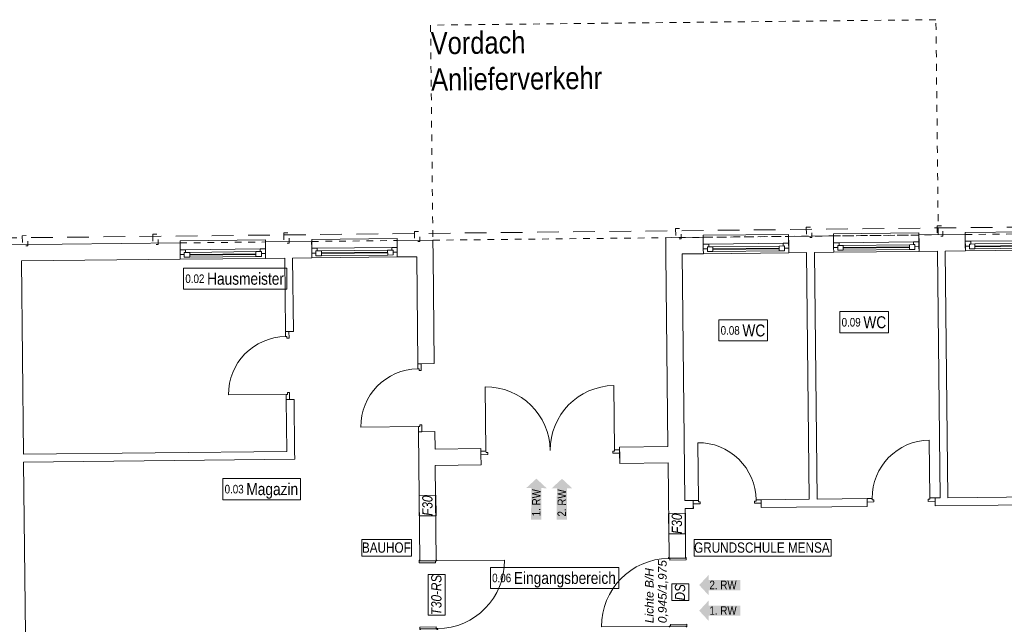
# Model space of a CAD drawing. Header units: metres. Extents: x -79 to 740, y -195 to 69.
# Tile 3 of 212: x -69 to -54, y 29 to 38. Entities that reach past the tile are written whole.
import ezdxf

# ---------------------------------------------------------------- set-up
doc = ezdxf.new("R2010")
doc.units = ezdxf.units.M
doc.header["$MEASUREMENT"] = 0
for name, pattern in [('Strichlinie eng', [0.115, 0.075, -0.04]), ('Strichlinie_ eng', [0.115, 0.075, -0.04]), ('Strichlinie_ lang', [0.529167, 0.3175, -0.211667]), ('Untersicht', [0.1, 0.075, -0.025])]:
    doc.linetypes.add(name, pattern=pattern)
for name, color, linetype in [('00 Linien_Kreise_Splines', 7, 'Continuous'), ('10 Stütze Holz', 7, 'Continuous'), ('10 Wand außen', 7, 'Continuous'), ('10 Wand innen', 7, 'Continuous'), ('80 Raum 50stel', 7, 'Continuous'), ('90 Allgemein Beschriftung', 7, 'Continuous'), ('97 Brandschutz', 7, 'Continuous'), ('97 Brandschutz Dokumentation', 7, 'Continuous'), ('Neubau_30 Dach', 7, 'Continuous')]:
    doc.layers.add(name, color=color, linetype=linetype)
doc.styles.add('ERSTELLTER_STIL_2', font='ARIALN.TTF')
doc.styles.add('ERSTELLTER_STIL_5', font='arial.ttf')
doc.styles.add('ERSTELLTER_STIL_6', font='ARIALN.TTF')

# ---------------------------------------------------------------- blocks, each defined once
blk = doc.blocks.new('Blockrahmentür 1-Fl 27_19')
at = {"layer": '10 Wand innen', "color": 7, "linetype": 'Continuous', "lineweight": 13}
for p, q in [((0.4225, 0), (0.4225, 0.845)), ((-0.4225, 0), (-0.4975, 0)), ((-0.4975, 0), (-0.4975, -0.05)), ((-0.4225, -0.02), (-0.4225, 0)), ((0.4225, -0.02), (0.4225, 0)), ((0.4225, 0), (0.4975, 0)), ((0.4975, 0), (0.4975, -0.05)), ((-0.4975, -0.05), (-0.3975, -0.05)), ((-0.3975, -0.02), (-0.4225, -0.02)), ((-0.3975, -0.05), (-0.3975, -0.02)), ((0.3975, -0.05), (0.3975, -0.02)), ((0.3975, -0.02), (0.4225, -0.02)), ((0.4975, -0.05), (0.3975, -0.05))]:
    blk.add_line(p, q, dxfattribs=at)
at = {"layer": '10 Wand innen', "color": 7, "linetype": 'Continuous', "lineweight": 9}
for p, q in [((-0.4975, 0), (-0.4975, -0.05)), ((-0.4975, 0), (-0.4975, -0.05)), ((0.4975, 0), (0.4975, -0.05)), ((0.4975, 0), (0.4975, -0.05)), ((-0.4975, -0.05), (-0.4975, -0.115)), ((0.4975, -0.05), (0.4975, -0.115))]:
    blk.add_line(p, q, dxfattribs=at)
blk.add_arc((0.4225, 0), 0.845, 90, 180, dxfattribs=at)
blk = doc.blocks.new('Blockrahmentür 1-Fl 27_21')
at = {"layer": '10 Wand innen', "color": 7, "linetype": 'Continuous', "lineweight": 13}
for p, q in [((0.495, -0.01), (0.495, 0.98)), ((-0.495, -0.01), (-0.5075, -0.01)), ((-0.5075, -0.01), (-0.5075, -0.02)), ((-0.5075, -0.02), (-0.4975, -0.02)), ((-0.4975, -0.02), (-0.4975, -0.26)), ((-0.495, -0.03), (-0.495, -0.01)), ((-0.47, -0.03), (-0.495, -0.03)), ((-0.47, -0.27), (-0.47, -0.03)), ((0.47, -0.27), (0.47, -0.03)), ((0.47, -0.03), (0.495, -0.03)), ((0.495, -0.03), (0.495, -0.01)), ((0.495, -0.01), (0.5075, -0.01)), ((0.5075, -0.02), (0.4975, -0.02)), ((0.4975, -0.02), (0.4975, -0.26)), ((0.5075, -0.01), (0.5075, -0.02)), ((-0.4975, -0.26), (-0.5075, -0.26)), ((-0.5075, -0.26), (-0.5075, -0.27)), ((-0.5075, -0.27), (-0.47, -0.27)), ((0.5075, -0.27), (0.47, -0.27)), ((0.4975, -0.26), (0.5075, -0.26)), ((0.5075, -0.26), (0.5075, -0.27))]:
    blk.add_line(p, q, dxfattribs=at)
at = {"layer": '10 Wand innen', "color": 7, "linetype": 'Continuous', "lineweight": 9}
for p, q in [((-0.4975, -0.26), (-0.4975, -0.02)), ((-0.4975, -0.26), (-0.4975, -0.02)), ((0.4975, -0.26), (0.4975, -0.02)), ((0.4975, -0.26), (0.4975, -0.02))]:
    blk.add_line(p, q, dxfattribs=at)
blk.add_arc((0.495, -0.01), 0.99, 90, 180, dxfattribs=at)
blk = doc.blocks.new('Blockrahmentür 1-Fl 27_22')
at = {"layer": '10 Wand innen', "color": 7, "linetype": 'Continuous', "lineweight": 13}
for p, q in [((0.4225, 0), (0.4225, 0.845)), ((-0.4225, 0), (-0.4975, 0)), ((-0.4975, 0), (-0.4975, -0.05)), ((-0.4225, -0.02), (-0.4225, 0)), ((0.4225, -0.02), (0.4225, 0)), ((0.4225, 0), (0.4975, 0)), ((0.4975, 0), (0.4975, -0.05)), ((-0.4975, -0.05), (-0.3975, -0.05)), ((-0.3975, -0.02), (-0.4225, -0.02)), ((-0.3975, -0.05), (-0.3975, -0.02)), ((0.3975, -0.05), (0.3975, -0.02)), ((0.3975, -0.02), (0.4225, -0.02)), ((0.4975, -0.05), (0.3975, -0.05))]:
    blk.add_line(p, q, dxfattribs=at)
at = {"layer": '10 Wand innen', "color": 7, "linetype": 'Continuous', "lineweight": 9}
for p, q in [((-0.4975, 0), (-0.4975, -0.05)), ((-0.4975, 0), (-0.4975, -0.05)), ((0.4975, 0), (0.4975, -0.05)), ((0.4975, 0), (0.4975, -0.05)), ((-0.4975, -0.05), (-0.4975, -0.24)), ((0.4975, -0.05), (0.4975, -0.24))]:
    blk.add_line(p, q, dxfattribs=at)
blk.add_arc((0.4225, 0), 0.845, 90, 180, dxfattribs=at)
blk = doc.blocks.new('Blockrahmentür 2-Fl 27')
at = {"layer": '10 Wand innen', "color": 7, "linetype": 'Continuous', "lineweight": 13}
for p, q in [((-0.941, 0), (-0.941, 0.941)), ((0.941, 0), (0.941, 0.941)), ((-0.941, 0), (-1.016, 0)), ((-1.016, 0), (-1.016, -0.05)), ((-0.941, -0.02), (-0.941, 0)), ((0.941, -0.02), (0.941, 0)), ((0.941, 0), (1.016, 0)), ((1.016, 0), (1.016, -0.05)), ((-1.016, -0.05), (-0.916, -0.05)), ((-0.916, -0.02), (-0.941, -0.02)), ((-0.916, -0.05), (-0.916, -0.02)), ((0.916, -0.05), (0.916, -0.02)), ((0.916, -0.02), (0.941, -0.02)), ((1.016, -0.05), (0.916, -0.05))]:
    blk.add_line(p, q, dxfattribs=at)
at = {"layer": '10 Wand innen', "color": 7, "linetype": 'Continuous', "lineweight": 9}
for p, q in [((-1.016, 0), (-1.016, 0.04)), ((-1.016, -0.05), (-1.016, 0)), ((-1.016, -0.05), (-1.016, 0)), ((1.016, 0), (1.016, 0.04)), ((1.016, -0.05), (1.016, 0)), ((1.016, -0.05), (1.016, 0)), ((-1.016, -0.2), (-1.016, -0.05)), ((1.016, -0.2), (1.016, -0.05))]:
    blk.add_line(p, q, dxfattribs=at)
for centre, start, end in [((-0.941, 0), 0, 90), ((0.941, 0), 90, 180)]:
    blk.add_arc(centre, 0.941, start, end, dxfattribs=at)
blk = doc.blocks.new('1-Flügelfenster 27')
at = {"layer": '10 Wand außen', "color": 7, "linetype": 'Continuous', "lineweight": 9}
for p, q in [((-0.625, 0.07), (0.625, 0.07)), ((-0.625, 0), (-0.625, 0.07)), ((-0.625, -0.07), (-0.625, 0)), ((-0.625, -0.07), (-0.625, 0)), ((0.625, 0), (0.625, 0.07)), ((0.625, -0.07), (0.625, 0)), ((0.625, -0.07), (0.625, 0)), ((-0.625, -0.17), (-0.625, -0.07)), ((0.625, -0.17), (0.625, -0.07)), ((-0.625, -0.17), (-0.625, -0.2)), ((-0.625, -0.2), (0.625, -0.2)), ((0.625, -0.2), (0.625, -0.17))]:
    blk.add_line(p, q, dxfattribs=at)
at = {"layer": '10 Wand außen', "color": 7, "linetype": 'Continuous', "lineweight": 13}
for p, q in [((-0.625, 0), (-0.565, 0)), ((-0.565, -0.03), (-0.565, 0.04)), ((-0.565, 0.04), (-0.485, 0.04)), ((-0.565, 0), (-0.565, -0.03)), ((-0.485, 0.04), (0.485, 0.04)), ((-0.485, 0.04), (-0.485, -0.03)), ((-0.485, 0.01), (0.485, 0.01)), ((0.485, -0.03), (0.485, 0.04)), ((0.485, 0.04), (0.565, 0.04)), ((0.565, 0.04), (0.565, -0.03)), ((0.565, -0.03), (0.565, 0)), ((0.565, 0), (0.625, 0)), ((-0.545, -0.07), (-0.625, -0.07)), ((-0.565, -0.03), (-0.545, -0.03)), ((-0.485, -0.03), (-0.565, -0.03)), ((-0.545, -0.03), (-0.545, -0.07)), ((0.545, -0.07), (-0.545, -0.07)), ((0.485, 0), (-0.485, 0)), ((0.485, -0.03), (-0.485, -0.03)), ((0.565, -0.03), (0.485, -0.03)), ((0.545, -0.07), (0.545, -0.03)), ((0.545, -0.03), (0.565, -0.03)), ((0.625, -0.07), (0.545, -0.07))]:
    blk.add_line(p, q, dxfattribs=at)
at = {"layer": '10 Wand außen', "color": 7, "linetype": 'Strichlinie eng', "lineweight": 9}
blk.add_line((-0.625, -0.17), (0.625, -0.17), dxfattribs=at)
blk = doc.blocks.new('Rechteckige Türöffnung 27_2')
at = {"layer": '10 Wand außen', "color": 7, "linetype": 'Continuous', "lineweight": 9}
for p, q in [((-1.705, 0), (-1.705, 0.24)), ((1.705, 0), (1.705, 0.24))]:
    blk.add_line(p, q, dxfattribs=at)
blk = doc.blocks.new('Pfeil gerade 27')
at = {"layer": '97 Brandschutz', "linetype": 'Continuous', "lineweight": 18, "true_color": 0x60cd00}
blk.add_hatch(color=72, dxfattribs=at).paths.add_polyline_path([(0.3, 0), (0.161, 0.15), (0.161, 0.075), (-0.3, 0.075), (-0.3, -0.075), (0.161, -0.075), (0.161, -0.15)])

msp = doc.modelspace()

# ---------------------------------------------------------------- linework, layer by layer
at = {"layer": '00 Linien_Kreise_Splines', "color": 7, "linetype": 'Strichlinie_ lang', "lineweight": 9}
msp.add_lwpolyline([(-78.299, 15.498), (-78.507, 34.977), (-43.128, 35.355), (-42.953, 15.793), (-50.835, 15.706), (-50.827, 14.203), (-70.468, 13.993), (-70.485, 15.582)], close=True, dxfattribs=at)
at = {"layer": '10 Stütze Holz', "color": 7, "linetype": 'Untersicht', "lineweight": 13, "flags": 128}
for points in [[(-59.018, 35.216), (-59.016, 35.066), (-58.936, 35.067), (-58.938, 35.216)], [(-57.104, 35.236), (-57.103, 35.086), (-57.023, 35.087), (-57.024, 35.237)], [(-55.187, 35.257), (-55.185, 35.107), (-55.105, 35.107), (-55.107, 35.257)], [(-68.584, 35.113), (-68.582, 34.964), (-68.502, 34.964), (-68.504, 35.114)], [(-66.674, 35.134), (-66.673, 34.984), (-66.593, 34.985), (-66.594, 35.135)], [(-64.756, 35.154), (-64.755, 35.004), (-64.675, 35.005), (-64.676, 35.155)], [(-62.843, 35.175), (-62.841, 35.025), (-62.761, 35.026), (-62.763, 35.176)]]:
    msp.add_lwpolyline(points, close=True, dxfattribs=at)
at = {"layer": '10 Wand außen', "color": 7, "linetype": 'Continuous', "lineweight": 9}
for p, q in [((-63.096, 35.041), (-63.095, 34.941)), ((-62.569, 34.807), (-62.572, 35.047)), ((-59.16, 34.843), (-59.162, 35.083)), ((-58.614, 35.089), (-58.613, 34.989)), ((-57.363, 35.103), (-57.362, 35.003)), ((-56.706, 35.11), (-56.705, 35.01)), ((-55.455, 35.123), (-55.454, 35.023)), ((-54.777, 35.13), (-54.776, 35.03)), ((-66.274, 35.007), (-66.273, 34.907)), ((-66.273, 34.907), (-66.272, 34.837)), ((-65.023, 35.021), (-65.022, 34.921)), ((-65.022, 34.921), (-65.021, 34.851)), ((-64.347, 35.028), (-64.345, 34.928)), ((-64.345, 34.928), (-64.345, 34.858)), ((-63.095, 34.941), (-63.094, 34.871)), ((-58.613, 34.989), (-58.612, 34.919)), ((-58.612, 34.919), (-58.611, 34.849)), ((-57.362, 35.003), (-57.361, 34.933)), ((-57.361, 34.933), (-57.361, 34.863)), ((-56.705, 35.01), (-56.704, 34.94)), ((-56.704, 34.94), (-56.703, 34.87)), ((-55.454, 35.023), (-55.453, 34.953)), ((-55.453, 34.953), (-55.453, 34.883)), ((-54.776, 35.03), (-54.776, 34.96)), ((-54.776, 34.96), (-54.775, 34.89)), ((-66.272, 34.837), (-66.271, 34.767)), ((-65.021, 34.851), (-65.021, 34.781)), ((-64.345, 34.858), (-64.344, 34.788)), ((-63.094, 34.871), (-63.093, 34.801))]:
    msp.add_line(p, q, dxfattribs=at)
at = {"layer": '10 Wand außen', "color": 7, "linetype": 'Continuous', "lineweight": 9, "flags": 128}
for points in [[(-62.572, 35.047), (-63.096, 35.041)], [(-59.162, 35.083), (-58.922, 35.086)], [(-58.614, 35.089), (-58.922, 35.086)], [(-56.706, 35.11), (-57.363, 35.103)], [(-54.777, 35.13), (-55.455, 35.123)], [(-66.274, 35.007), (-70.597, 34.961)], [(-64.347, 35.028), (-65.023, 35.021)], [(-55.07, 34.887), (-54.775, 34.89)], [(-68.595, 34.743), (-66.271, 34.767)], [(-65.021, 34.781), (-64.741, 34.784)], [(-64.626, 34.785), (-64.344, 34.788)], [(-63.093, 34.801), (-62.809, 34.804)], [(-58.92, 34.846), (-58.611, 34.849)], [(-57.361, 34.863), (-57.1, 34.865)], [(-56.985, 34.867), (-56.703, 34.87)], [(-55.453, 34.883), (-55.185, 34.886)]]:
    msp.add_lwpolyline(points, dxfattribs=at)
at = {"layer": '10 Wand innen', "color": 7, "linetype": 'Continuous', "lineweight": 9}
for p, q in [((-64.729, 33.71), (-64.679, 33.711)), ((-64.679, 33.711), (-64.614, 33.712)), ((-62.793, 33.238), (-62.743, 33.239)), ((-62.743, 33.239), (-62.553, 33.241)), ((-64.719, 32.715), (-64.669, 32.716)), ((-64.669, 32.716), (-64.604, 32.717)), ((-62.782, 32.243), (-62.732, 32.244)), ((-62.732, 32.244), (-62.542, 32.246)), ((-59.838, 31.979), (-59.838, 32.019)), ((-61.869, 31.957), (-61.869, 31.997)), ((-61.869, 31.907), (-61.869, 31.957)), ((-61.867, 31.757), (-61.869, 31.907)), ((-59.837, 31.929), (-59.838, 31.979)), ((-59.836, 31.779), (-59.837, 31.929)), ((-58.76, 31.237), (-58.759, 31.187)), ((-58.759, 31.187), (-58.758, 31.122)), ((-57.765, 31.248), (-57.764, 31.198)), ((-57.764, 31.198), (-57.763, 31.133)), ((-56.214, 31.265), (-56.214, 31.215)), ((-56.214, 31.215), (-56.213, 31.15)), ((-55.219, 31.275), (-55.219, 31.225)), ((-55.219, 31.225), (-55.218, 31.16)), ((-62.762, 30.352), (-62.522, 30.354)), ((-58.872, 30.395), (-59.112, 30.392))]:
    msp.add_line(p, q, dxfattribs=at)
at = {"layer": '10 Wand innen', "color": 7, "linetype": 'Continuous', "lineweight": 9, "flags": 128}
for points in [[(-64.741, 34.784), (-64.729, 33.71)], [(-64.614, 33.712), (-64.626, 34.785)], [(-62.809, 34.804), (-62.793, 33.238)], [(-62.553, 33.241), (-62.569, 34.807)], [(-59.16, 34.843), (-59.13, 32.026)], [(-58.881, 31.236), (-58.92, 34.846)], [(-57.1, 34.865), (-57.061, 31.256)], [(-56.946, 31.257), (-56.985, 34.867)], [(-55.185, 34.886), (-55.146, 31.276)], [(-55.031, 31.277), (-55.07, 34.887)], [(-68.565, 31.913), (-68.595, 34.743)], [(-64.719, 32.715), (-64.711, 31.954)], [(-64.596, 31.955), (-64.604, 32.717)], [(-62.782, 32.243), (-62.762, 30.352)], [(-62.539, 31.99), (-62.542, 32.246)], [(-59.13, 32.026), (-59.838, 32.019)], [(-64.711, 31.954), (-68.565, 31.913)], [(-64.594, 31.84), (-64.596, 31.955)], [(-61.869, 31.997), (-62.539, 31.99)], [(-68.564, 31.798), (-64.594, 31.84)], [(-68.533, 28.858), (-68.564, 31.798)], [(-62.537, 31.75), (-61.867, 31.757)], [(-62.522, 30.354), (-62.537, 31.75)], [(-59.836, 31.779), (-59.127, 31.786)], [(-59.127, 31.786), (-59.112, 30.392)], [(-52.45, 31.305), (-55.031, 31.277)], [(-58.76, 31.237), (-58.881, 31.236)], [(-57.061, 31.256), (-57.765, 31.248)], [(-57.763, 31.133), (-56.213, 31.15)], [(-56.214, 31.265), (-56.946, 31.257)], [(-55.146, 31.276), (-55.219, 31.275)], [(-55.218, 31.16), (-52.449, 31.19)], [(-58.88, 31.121), (-58.758, 31.122)], [(-58.872, 30.395), (-58.88, 31.121)]]:
    msp.add_lwpolyline(points, dxfattribs=at)
at = {"layer": '80 Raum 50stel', "color": 7, "linetype": 'Continuous', "lineweight": 9, "flags": 128}
for points in [[(-66.221, 34.329), (-64.712, 34.329), (-64.712, 34.639), (-66.221, 34.639), (-66.221, 34.329)], [(-58.383, 33.572), (-57.674, 33.572), (-57.674, 33.882), (-58.383, 33.882), (-58.383, 33.572)], [(-56.612, 33.692), (-55.903, 33.692), (-55.903, 34.002), (-56.612, 34.002), (-56.612, 33.692)], [(-65.646, 31.248), (-64.508, 31.248), (-64.508, 31.558), (-65.646, 31.558), (-65.646, 31.248)], [(-61.729, 29.948), (-59.848, 29.948), (-59.848, 30.257), (-61.729, 30.257), (-61.729, 29.948)]]:
    msp.add_lwpolyline(points, close=True, dxfattribs=at)
at = {"layer": '90 Allgemein Beschriftung', "color": 7, "linetype": 'Continuous', "lineweight": 9, "flags": 128}
for points in [[(-63.611, 30.42), (-62.887, 30.42), (-62.887, 30.667), (-63.611, 30.667), (-63.611, 30.42)], [(-58.747, 30.42), (-56.74, 30.42), (-56.74, 30.667), (-58.747, 30.667), (-58.747, 30.42)]]:
    msp.add_lwpolyline(points, close=True, dxfattribs=at)
at = {"layer": '97 Brandschutz', "color": 1, "linetype": 'Continuous', "lineweight": 13, "flags": 128}
for points in [[(-62.524, 31.014), (-62.527, 31.313), (-62.774, 31.311), (-62.771, 31.011), (-62.524, 31.014)], [(-58.872, 30.751), (-58.875, 31.05), (-59.122, 31.047), (-59.119, 30.748), (-58.872, 30.751)], [(-62.393, 29.558), (-62.393, 30.156), (-62.64, 30.156), (-62.64, 29.558), (-62.393, 29.558)], [(-58.826, 29.774), (-58.826, 30.015), (-59.073, 30.015), (-59.073, 29.774), (-58.826, 29.774)]]:
    msp.add_lwpolyline(points, close=True, dxfattribs=at)
at = {"layer": 'Neubau_30 Dach', "color": 7, "linetype": 'Strichlinie_ eng', "lineweight": 9}
msp.add_lwpolyline([(-62.572, 35.047), (-55.172, 35.126), (-55.206, 38.274), (-62.606, 38.195)], close=True, dxfattribs=at)

# ---------------------------------------------------------------- block references
at = {"layer": '10 Wand außen', "color": 7, "linetype": 'Continuous', "lineweight": 13, "xscale": -1}
for name, p, rotation in [('1-Flügelfenster 27', (-65.647, 34.844), 180.6118029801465), ('1-Flügelfenster 27', (-63.719, 34.865), 180.6118029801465), ('Rechteckige Türöffnung 27_2', (-60.865, 34.825), 0.6118029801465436), ('1-Flügelfenster 27', (-57.987, 34.926), 180.6118029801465), ('1-Flügelfenster 27', (-56.079, 34.946), 180.6118029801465), ('1-Flügelfenster 27', (-54.15, 34.967), 180.6118029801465)]:
    msp.add_blockref(name, p, dxfattribs=dict(at, rotation=rotation))
at = {"layer": '10 Wand innen', "color": 7, "linetype": 'Continuous', "lineweight": 13, "xscale": -1}
for name, p, rotation in [('Blockrahmentür 1-Fl 27_19', (-64.724, 33.213), 90.61180298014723), ('Blockrahmentür 1-Fl 27_22', (-62.787, 32.741), 90.61180298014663), ('Blockrahmentür 1-Fl 27_19', (-58.262, 31.243), 0.6118029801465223), ('Blockrahmentür 1-Fl 27_21', (-62.497, 29.857), 270.6118029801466), ('Blockrahmentür 1-Fl 27_21', (-59.127, 29.894), 90.61180298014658)]:
    msp.add_blockref(name, p, dxfattribs=dict(at, rotation=rotation))
at = {"layer": '10 Wand innen', "color": 7, "linetype": 'Continuous', "lineweight": 13}
for name, p, rotation in [('Blockrahmentür 2-Fl 27', (-60.853, 31.968), 0.6118029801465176), ('Blockrahmentür 1-Fl 27_19', (-55.717, 31.27), 0.6118029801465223)]:
    msp.add_blockref(name, p, dxfattribs=dict(at, rotation=rotation))
at = {"layer": '97 Brandschutz', "color": 7, "linetype": 'Continuous', "lineweight": 13}
for p, rotation in [((-61.057, 31.257), 89.75678164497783), ((-60.682, 31.255), 89.75678164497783), ((-58.372, 29.999), 180), ((-58.372, 29.624), 180)]:
    msp.add_blockref('Pfeil gerade 27', p, dxfattribs=dict(at, rotation=rotation))

# ---------------------------------------------------------------- texts
at = {"layer": '80 Raum 50stel', "color": 7, "linetype": 'Continuous', "lineweight": 9, "char_height": 0.125, "attachment_point": 7, "style": 'ERSTELLTER_STIL_2'}
for s, insert in [('\\A1;{\\pql;\\fArial Narrow|b0|i0|c0|p0;\\W1.000000;0.0\\fArial Narrow|b0|i0|c0|p0;\\W1.000000;2\\fArial Narrow|b0|i0|c0|p0;\\W1.000000; \\fArial Narrow|b0|i0|c0|p0;\\H1.400000x;\\W1.000000;Hausmeister}', (-66.196, 34.393)), ('\\A1;{\\pql;\\fArial Narrow|b0|i0|c0|p0;\\W1.000000;0.0\\fArial Narrow|b0|i0|c0|p0;\\W1.000000;9\\fArial Narrow|b0|i0|c0|p0;\\W1.000000; \\fArial Narrow|b0|i0|c0|p0;\\H1.400000x;\\W1.000000;WC}', (-56.587, 33.756)), ('\\A1;{\\pql;\\fArial Narrow|b0|i0|c0|p0;\\W1.000000;0.0\\fArial Narrow|b0|i0|c0|p0;\\W1.000000;8\\fArial Narrow|b0|i0|c0|p0;\\W1.000000; \\fArial Narrow|b0|i0|c0|p0;\\H1.400000x;\\W1.000000;WC}', (-58.358, 33.636)), ('\\A1;{\\pql;\\fArial Narrow|b0|i0|c0|p0;\\W1.000000;0.0\\fArial Narrow|b0|i0|c0|p0;\\W1.000000;3\\fArial Narrow|b0|i0|c0|p0;\\W1.000000; \\fArial Narrow|b0|i0|c0|p0;\\H1.400000x;\\W1.000000;Magazin}', (-65.621, 31.263)), ('\\A1;{\\pql;\\fArial Narrow|b0|i0|c0|p0;\\W1.000000;0.\\fArial Narrow|b0|i0|c0|p0;\\W1.000000;06\\fArial Narrow|b0|i0|c0|p0;\\W1.000000; \\fArial Narrow|b0|i0|c0|p0;\\H1.400000x;\\W1.000000;Eingangsbereich}', (-61.704, 29.963))]:
    msp.add_mtext(s, dxfattribs=dict(at, insert=insert))
at = {"layer": '90 Allgemein Beschriftung', "color": 7, "linetype": 'Continuous', "lineweight": 9, "char_height": 0.15, "attachment_point": 1, "style": 'ERSTELLTER_STIL_2'}
for s, insert in [('\\A1;{\\pql;\\fArial Narrow|b0|i0|c0|p0;\\W1.000000;B\\fArial Narrow|b0|i0|c0|p0;\\W1.000000;AUHOF}', (-63.611, 30.623)), ('\\A1;{\\pql;\\fArial Narrow|b0|i0|c0|p0;\\W1.000000;G\\fArial Narrow|b0|i0|c0|p0;\\W1.000000;RUNDSCHULE MENSA}', (-58.747, 30.623))]:
    msp.add_mtext(s, dxfattribs=dict(at, insert=insert))
at = {"layer": '97 Brandschutz', "color": 7, "linetype": 'Continuous', "lineweight": 9, "char_height": 0.125, "attachment_point": 1, "rotation": 89.7568, "style": 'ERSTELLTER_STIL_2'}
for s, insert in [('\\A1;{\\pql;\\fArial Narrow|b0|i0|c0|p0;\\W1.000000;1. RW}', (-61.122, 31.006)), ('\\A1;{\\pql;\\fArial Narrow|b0|i0|c0|p0;\\W1.000000;2\\fArial Narrow|b0|i0|c0|p0;\\W1.000000;. RW}', (-60.747, 31.003))]:
    msp.add_mtext(s, dxfattribs=dict(at, insert=insert))
at = {"layer": '97 Brandschutz', "color": 1, "linetype": 'Continuous', "lineweight": 13, "char_height": 0.15, "attachment_point": 1, "style": 'ERSTELLTER_STIL_6'}
for s, insert, rotation in [('\\A1;{\\pql;\\fArial Narrow|b0|i1|c0|p0;\\W1.000000;F\\fArial Narrow|b0|i1|c0|p0;\\W1.000000;30}', (-62.725, 31.012), 90.6118), ('\\A1;{\\pql;\\fArial Narrow|b0|i1|c0|p0;\\W1.000000;F\\fArial Narrow|b0|i1|c0|p0;\\W1.000000;30}', (-59.073, 30.748), 90.6118), ('\\A1;{\\pql;\\fArial Narrow|b0|i1|c0|p0;\\W1.000000;T30-RS}', (-62.596, 29.558), 90), ('\\A1;{\\pql;\\fArial Narrow|b0|i1|c0|p0;\\W1.000000;DS}', (-59.028, 29.774), 90)]:
    msp.add_mtext(s, dxfattribs=dict(at, insert=insert, rotation=rotation))
at = {"layer": '97 Brandschutz', "color": 7, "linetype": 'Continuous', "lineweight": 9, "char_height": 0.125, "attachment_point": 1, "style": 'ERSTELLTER_STIL_2'}
for s, insert in [('\\A1;{\\pql;\\fArial Narrow|b0|i0|c0|p0;\\W1.000000;2\\fArial Narrow|b0|i0|c0|p0;\\W1.000000;. RW}', (-58.522, 30.064)), ('\\A1;{\\pql;\\fArial Narrow|b0|i0|c0|p0;\\W1.000000;1. RW}', (-58.522, 29.689))]:
    msp.add_mtext(s, dxfattribs=dict(at, insert=insert))
at = {"layer": '97 Brandschutz Dokumentation', "color": 7, "linetype": 'Continuous', "lineweight": 9, "insert": (-59.466, 29.442), "char_height": 0.125, "attachment_point": 1, "rotation": 90, "line_spacing_factor": 0.923581, "style": 'ERSTELLTER_STIL_5'}
msp.add_mtext('\\A1;{\\pql;\\fArial|b0|i1|c0|p0;\\W1.000000;Lichte B/H\\P\\pql;\\fArial|b0|i1|c0|p0;\\W1.000000;0,94\\fArial|b0|i1|c0|p0;\\W1.000000;5\\fArial|b0|i1|c0|p0;\\W1.000000;/1,97\\fArial|b0|i1|c0|p0;\\W1.000000;5}', dxfattribs=at)
at = {"layer": 'Neubau_30 Dach', "color": 7, "linetype": 'Continuous', "lineweight": 9, "insert": (-62.605, 38.093), "char_height": 0.325, "attachment_point": 1, "rotation": 0.6118, "line_spacing_factor": 0.984149, "style": 'ERSTELLTER_STIL_2'}
msp.add_mtext('\\A1;{\\pql;\\fArial Narrow|b0|i0|c0|p0;\\W1.000000;Vordach\\P\\pql;\\fArial Narrow|b0|i0|c0|p0;\\W1.000000;Anlieferverkehr}', dxfattribs=at)

doc.saveas('drawing.dxf')
